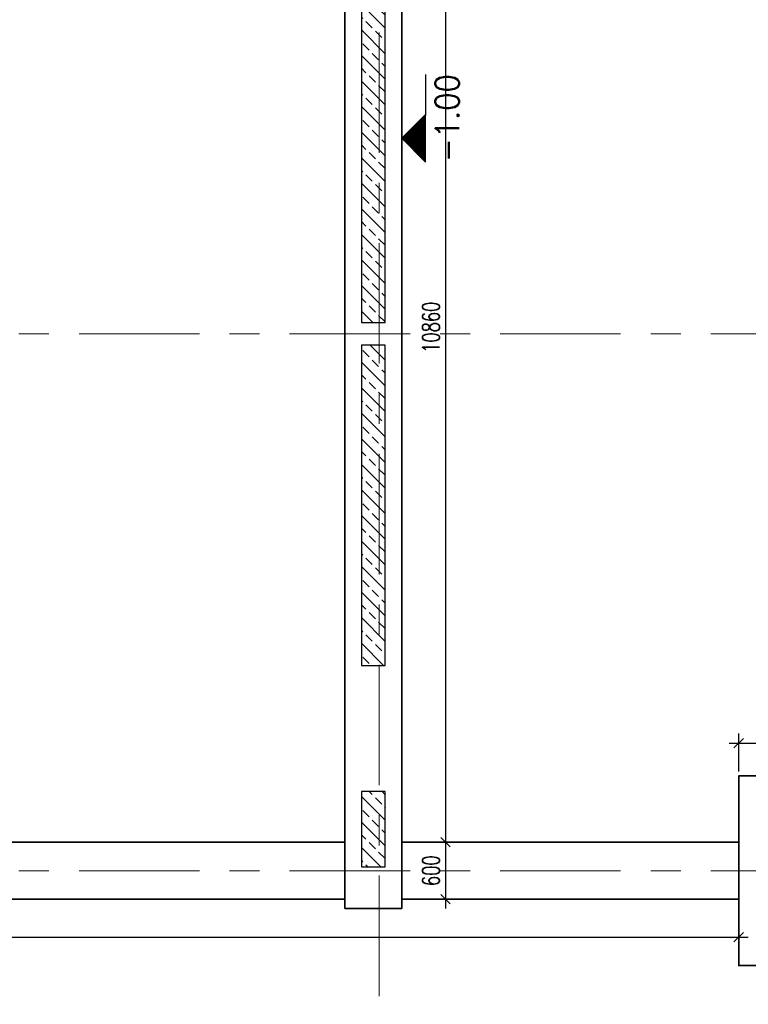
# Model space of a CAD drawing. Header units: millimetres. Extents: x 6071355 to 6728188, y -31956 to 56387.
# Tile 8 of 59: x 6107255 to 6114943, y -19586 to -9204. Entities that reach past the tile are written whole.
import ezdxf

# ---------------------------------------------------------------- set-up
doc = ezdxf.new("R2010")
doc.units = ezdxf.units.MM
doc.header["$MEASUREMENT"] = 0
doc.linetypes.add('Grid Line', pattern=[2222.5, 1270, -317.5, 317.5, -317.5])
doc.layers.add('A_wymiary', color=7, linetype='Continuous', lineweight=15, true_color=0x848484)
doc.layers.add('BZ_kot', color=7, linetype='Continuous')
doc.layers.add('BZ_MUR_FUND', color=8, linetype='Continuous')
doc.layers.add('M_ŁAWY', color=3, linetype='Continuous', lineweight=35)
doc.layers.add('Standard 1350-A_01-RZUT PARTERU LUSTRO2_28_Nowe_MODO_A1_osie-1_Nr_pióra__7_Nr_pióra__7_Nr_pióra__7', color=7, linetype='Continuous', lineweight=18)
doc.styles.add('ROMANS', font='romans.shx', dxfattribs={"width": 0.8})
doc.styles.add('wymiar', font='romans.shx', dxfattribs={"width": 0.7})
doc.dimstyles.new('AB_100mm', dxfattribs={"dimscale": 100, "dimtxt": 1.8, "dimasz": 1, "dimexe": 1, "dimexo": 0, "dimtad": 1, "dimrnd": 1, "dimtxsty": 'wymiar', "dimblk": 'OBLIQUE', "dimcen": 2.5, "dimdle": 1, "dimclrd": 4, "dimclre": 4, "dimclrt": 3, "dimadec": 0, "dimazin": 0, "dimtfac": 1, "dimtix": 1, "dimtmove": 2, "dimatfit": 3, "dimfxl": 3, "dimfxlon": 1, "dimarcsym": 0})
pattern_1 = [(315, (6345056.6, 285877.98), (134.70384, 134.70384), []), (315, (6345056.6, 285743.27), (134.70384, 134.70384), [95.25, -47.625])]

# ---------------------------------------------------------------- blocks, each defined once
blk = doc.blocks.new('*X8950')
at = {"color": 0}
for p, q in [((-40, 242.8), (-40, 243.5)), ((-39, 241.8), (-39, 243.5)), ((-38, 240.8), (-38, 243.5)), ((-37, 239.8), (-37, 243.5)), ((-36, 238.8), (-36, 243.5)), ((-35, 237.8), (-35, 243.5)), ((-34, 236.8), (-34, 243.5)), ((-33, 235.8), (-33, 243.5)), ((-32, 234.8), (-32, 243.5)), ((-31, 233.8), (-31, 243.5)), ((-30, 232.8), (-30, 243.5)), ((-29, 231.8), (-29, 243.5)), ((-28, 230.8), (-28, 243.5)), ((-27, 229.8), (-27, 243.5)), ((-26, 228.8), (-26, 243.5)), ((-25, 227.8), (-25, 243.5)), ((-24, 226.8), (-24, 243.5)), ((-23, 225.8), (-23, 243.5)), ((-22, 224.8), (-22, 243.5)), ((-21, 223.8), (-21, 243.5)), ((-20, 222.8), (-20, 243.5)), ((-19, 221.8), (-19, 243.5)), ((-18, 220.8), (-18, 243.5)), ((-17, 219.8), (-17, 243.5)), ((-16, 218.8), (-16, 243.5)), ((-15, 217.8), (-15, 243.5)), ((-14, 216.8), (-14, 243.5)), ((-13, 215.8), (-13, 243.5)), ((-12, 214.8), (-12, 243.5)), ((-11, 213.8), (-11, 243.5)), ((-10, 212.8), (-10, 243.5)), ((-9, 211.8), (-9, 243.5)), ((-8, 210.8), (-8, 243.5)), ((-7, 209.8), (-7, 243.5)), ((-6, 208.8), (-6, 243.5)), ((-5, 209.2), (-5, 243.5)), ((-4, 210.2), (-4, 243.5)), ((-3, 211.2), (-3, 243.5)), ((-2, 212.2), (-2, 243.5)), ((-1, 213.2), (-1, 243.5)), ((0, 214.2), (0, 243.5)), ((1, 215.2), (1, 243.5)), ((2, 216.2), (2, 243.5)), ((3, 217.2), (3, 243.5)), ((4, 218.2), (4, 243.5)), ((5, 219.2), (5, 243.5)), ((6, 220.2), (6, 243.5)), ((7, 221.2), (7, 243.5)), ((8, 222.2), (8, 243.5)), ((9, 223.2), (9, 243.5)), ((10, 224.2), (10, 243.5)), ((11, 225.2), (11, 243.5)), ((12, 226.2), (12, 243.5)), ((13, 227.2), (13, 243.5)), ((14, 228.2), (14, 243.5)), ((15, 229.2), (15, 243.5)), ((16, 230.2), (16, 243.5)), ((17, 231.2), (17, 243.5)), ((18, 232.2), (18, 243.5)), ((19, 233.2), (19, 243.5)), ((20, 234.2), (20, 243.5)), ((21, 235.2), (21, 243.5)), ((22, 236.2), (22, 243.5)), ((23, 237.2), (23, 243.5)), ((24, 238.2), (24, 243.5)), ((25, 239.2), (25, 243.5)), ((26, 240.2), (26, 243.5)), ((27, 241.2), (27, 243.5)), ((28, 242.2), (28, 243.5)), ((29, 243.2), (29, 243.5))]:
    blk.add_line(p, q, dxfattribs=at)
blk = doc.blocks.new('EKOT2')
blk.add_lwpolyline([(-35, 35), (35, 35), (0, 0)], close=True)
blk.add_blockref('*X8950', (5.7, -208.5))
at = {"style": 'ROMANS', "width": 0.9}
blk.add_attdef('POZIOM', (-35, 49.6), '', height=35, dxfattribs=at)
blk = doc.blocks.new('_Oblique')
at = {"color": 0, "linetype": 'ByBlock', "lineweight": -2}
blk.add_line((-0.5, -0.5), (0.5, 0.5), dxfattribs=at)
blk = doc.blocks.new('*D12766')
at = {"layer": 'A_wymiary', "color": 4, "lineweight": -2}
for p, q in [((6123408, 53673), (6123408, -28174)), ((6123108, 53573), (6123508, 53573)), ((6123108, -28074), (6123508, -28074))]:
    blk.add_line(p, q, dxfattribs=at)
at = {"layer": 'Defpoints', "color": 0}
for p in [(6111846, 53573), (6120641, -28074), (6123408, -28074)]:
    blk.add_point(p, dxfattribs=at)
at = {"layer": 'A_wymiary', "color": 4, "lineweight": -2, "xscale": 100, "yscale": 100, "zscale": 100}
for p, rotation in [((6123408, 53573), 90), ((6123408, -28074), 270)]:
    blk.add_blockref('_Oblique', p, dxfattribs=dict(at, rotation=rotation))
at = {"layer": 'A_wymiary', "color": 3, "insert": (6123255, 12750), "char_height": 180, "attachment_point": 5, "rotation": 90, "style": 'wymiar'}
blk.add_mtext('81648', dxfattribs=at)
blk = doc.blocks.new('*D12878')
at = {"layer": 'A_wymiary', "color": 4, "lineweight": -2}
for p, q in [((6114842, -17132), (6114842, -16732)), ((6116842, -17132), (6116842, -16732)), ((6114742, -16832), (6116942, -16832))]:
    blk.add_line(p, q, dxfattribs=at)
at = {"layer": 'Defpoints', "color": 0}
for p in [(6116842, -16832), (6114842, -17177), (6116842, -17177)]:
    blk.add_point(p, dxfattribs=at)
at = {"layer": 'A_wymiary', "color": 4, "lineweight": -2, "xscale": 100, "yscale": 100, "zscale": 100, "rotation": 180}
blk.add_blockref('_Oblique', (6114842, -16832), dxfattribs=at)
at = {"layer": 'A_wymiary', "color": 4, "lineweight": -2, "xscale": 100, "yscale": 100, "zscale": 100}
blk.add_blockref('_Oblique', (6116842, -16832), dxfattribs=at)
at = {"layer": 'A_wymiary', "color": 3, "insert": (6115842, -16680), "char_height": 180, "attachment_point": 5, "style": 'wymiar'}
blk.add_mtext('2000', dxfattribs=at)
blk = doc.blocks.new('*D12884')
at = {"layer": 'A_wymiary', "color": 4, "lineweight": -2}
for p, q in [((6086384, -18577), (6086384, -18977)), ((6114842, -18577), (6114842, -18977)), ((6086284, -18877), (6114942, -18877))]:
    blk.add_line(p, q, dxfattribs=at)
at = {"layer": 'Defpoints', "color": 0}
for p in [(6086384, -18477), (6114842, -18477), (6114842, -18877)]:
    blk.add_point(p, dxfattribs=at)
at = {"layer": 'A_wymiary', "color": 4, "lineweight": -2, "xscale": 100, "yscale": 100, "zscale": 100, "rotation": 180}
blk.add_blockref('_Oblique', (6086384, -18877), dxfattribs=at)
at = {"layer": 'A_wymiary', "color": 4, "lineweight": -2, "xscale": 100, "yscale": 100, "zscale": 100}
blk.add_blockref('_Oblique', (6114842, -18877), dxfattribs=at)
at = {"layer": 'A_wymiary', "color": 3, "insert": (6100613, -18725), "char_height": 180, "attachment_point": 5, "style": 'wymiar'}
blk.add_mtext('28459', dxfattribs=at)
blk = doc.blocks.new('*D12912')
at = {"layer": 'A_wymiary', "color": 4, "lineweight": -2}
for p, q in [((6111748, -6917), (6111748, -17977)), ((6111448, -7017), (6111848, -7017)), ((6111448, -17877), (6111848, -17877))]:
    blk.add_line(p, q, dxfattribs=at)
at = {"layer": 'Defpoints', "color": 0}
for p in [(6111286, -7017), (6111286, -17877), (6111748, -17877)]:
    blk.add_point(p, dxfattribs=at)
at = {"layer": 'A_wymiary', "color": 4, "lineweight": -2, "xscale": 100, "yscale": 100, "zscale": 100}
for p, rotation in [((6111748, -7017), 90), ((6111748, -17877), 270)]:
    blk.add_blockref('_Oblique', p, dxfattribs=dict(at, rotation=rotation))
at = {"layer": 'A_wymiary', "color": 3, "insert": (6111595, -12447), "char_height": 180, "attachment_point": 5, "rotation": 90, "style": 'wymiar'}
blk.add_mtext('10860', dxfattribs=at)
blk = doc.blocks.new('*D12913')
at = {"layer": 'A_wymiary', "color": 4, "lineweight": -2}
for p, q in [((6111748, -17777), (6111748, -18577)), ((6111448, -17877), (6111848, -17877)), ((6111448, -18477), (6111848, -18477))]:
    blk.add_line(p, q, dxfattribs=at)
at = {"layer": 'Defpoints', "color": 0}
for p in [(6111286, -17877), (6111286, -18477), (6111748, -18477)]:
    blk.add_point(p, dxfattribs=at)
at = {"layer": 'A_wymiary', "color": 4, "lineweight": -2, "xscale": 100, "yscale": 100, "zscale": 100}
for p, rotation in [((6111748, -17877), 90), ((6111748, -18477), 270)]:
    blk.add_blockref('_Oblique', p, dxfattribs=dict(at, rotation=rotation))
at = {"layer": 'A_wymiary', "color": 3, "insert": (6111595, -18177), "char_height": 180, "attachment_point": 5, "rotation": 90, "style": 'wymiar'}
blk.add_mtext('600', dxfattribs=at)

msp = doc.modelspace()

# ---------------------------------------------------------------- hatches: boundary and pattern name
at = {"layer": 'BZ_MUR_FUND', "transparency": 33554687}
h = msp.add_hatch(dxfattribs=at)
h.set_pattern_fill('ANSI33', color=256, scale=30, angle=270, style=0)
h.set_pattern_definition(pattern_1)
h.paths.add_polyline_path([(6110861.364, -6837.195), (6110861.364, -12397.195), (6111111.364, -12397.195), (6111111.364, -6837.195)])
h = msp.add_hatch(dxfattribs=at)
h.set_pattern_fill('ANSI33', color=256, scale=30, angle=270, style=0)
h.set_pattern_definition(pattern_1)
h.paths.add_polyline_path([(6110861.364, -12637.195), (6110861.364, -16012.195), (6111111.364, -16012.195), (6111111.364, -12637.195)])
h = msp.add_hatch(dxfattribs=at)
h.set_pattern_fill('ANSI33', color=256, scale=30, angle=270, style=0)
h.set_pattern_definition(pattern_1)
h.paths.add_polyline_path([(6110861.364, -17342.195), (6110861.364, -18137.195), (6111111.364, -18137.195), (6111111.364, -17342.195)])

# ---------------------------------------------------------------- linework, layer by layer
at = {"layer": 'BZ_kot'}
msp.add_lwpolyline([(6111536.364, -9782.2), (6111536.364, -10214.343)], dxfattribs=at)
at = {"layer": 'BZ_MUR_FUND', "transparency": 33554687}
for points in [[(6110861.364, -6837.195), (6110861.364, -12397.195), (6111111.364, -12397.195), (6111111.364, -6837.195)], [(6110861.364, -12637.195), (6110861.364, -16012.195), (6111111.364, -16012.195), (6111111.364, -12637.195)], [(6110861.364, -17342.195), (6110861.364, -18137.195), (6111111.364, -18137.195), (6111111.364, -17342.195)]]:
    msp.add_lwpolyline(points, close=True, dxfattribs=at)
at = {"layer": 'M_ŁAWY', "color": 4}
for p, q in [((6110686.364, -17877.138), (6086383.866, -17877.138)), ((6114842.42, -17877.166), (6111286.364, -17877.166)), ((6110686.364, -18477.138), (6086383.866, -18477.138)), ((6114842.42, -18477.166), (6111286.364, -18477.166))]:
    msp.add_line(p, q, dxfattribs=at)
for points in [[(6110686.364, 28082.805), (6110686.364, -18577.195)], [(6111286.364, 27740.479), (6111286.364, -18577.195)], [(6116842.42, -17177.202), (6114842.42, -17177.202), (6114842.42, -19177.202), (6116842.42, -19177.202), (6116842.42, -17177.202)], [(6110686.364, -18577.195), (6111286.364, -18577.195)]]:
    msp.add_lwpolyline(points, dxfattribs=at)
at = {"layer": 'Standard 1350-A_01-RZUT PARTERU LUSTRO2_28_Nowe_MODO_A1_osie-1_Nr_pióra__7_Nr_pióra__7_Nr_pióra__7', "color": 7, "linetype": 'Grid Line', "lineweight": 18}
for p, q in [((6111046.364, 55114.428), (6111046.364, -31556.201)), ((6124708.5, -12517.166), (6079489.176, -12517.166)), ((6124708.5, -18177.166), (6079489.176, -18177.166))]:
    msp.add_line(p, q, dxfattribs=at)

# ---------------------------------------------------------------- block references
at = {"layer": 'BZ_kot'}
ref = msp.add_blockref('EKOT2', (6111286.364, -10454.933), dxfattribs=dict(at, xscale=-7.142857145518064, yscale=7.142857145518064, zscale=7.142857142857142, rotation=270))
ref.add_attrib('POZIOM', '-1.00', (6111890.469, -10704.933), dxfattribs={"layer": '0', "height": 250, "rotation": 90, "style": 'ROMANS', "width": 0.9})

# ---------------------------------------------------------------- dimensions: what is measured, and where the dimension line sits
at = {"layer": 'A_wymiary'}
dim = msp.add_linear_dim(base=(6123407.991, -28074.26), p1=(6111846.364, 53573.327), p2=(6120641.364, -28074.26), angle=90, dimstyle='AB_100mm', override={"dimpost": '', "dimtxsty": 'wymiar'}, dxfattribs=at)
dim.commit()
dim.dimension.update_dxf_attribs({"geometry": '*D12766', "text_midpoint": (6123255.491, 12749.533)})
for base, p1, p2, picture, middle in [((6111747.598, -17877.166), (6111286.364, -7017.195), (6111286.364, -17877.166), '*D12912', (6111595.098, -12447.181)), ((6111747.598, -18477.166), (6111286.364, -17877.166), (6111286.364, -18477.166), '*D12913', (6111595.098, -18177.166))]:
    dim = msp.add_linear_dim(base=base, p1=p1, p2=p2, angle=90, dimstyle='AB_100mm', dxfattribs=at)
    dim.commit()
    dim.dimension.update_dxf_attribs({"geometry": picture, "text_midpoint": middle})
for base, p1, p2, picture, middle in [((6116842.42, -16832.023), (6114842.42, -17177.202), (6116842.42, -17177.202), '*D12878', (6115842.42, -16679.523)), ((6114842.42, -18877.065), (6086383.866, -18477.138), (6114842.42, -18477.166), '*D12884', (6100613.143, -18724.565))]:
    dim = msp.add_linear_dim(base=base, p1=p1, p2=p2, dimstyle='AB_100mm', dxfattribs=at)
    dim.commit()
    dim.dimension.update_dxf_attribs({"geometry": picture, "text_midpoint": middle})

doc.saveas('drawing.dxf')
